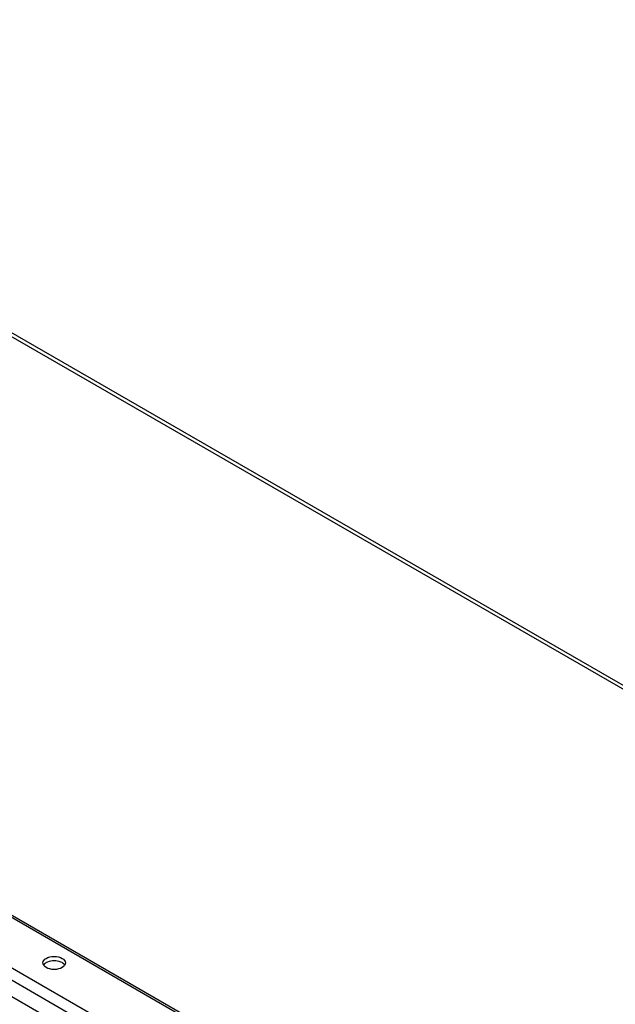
# Model space of a CAD drawing. Header units: inches. Extents: x 17 to 428, y 46 to 203.
# Tile 68 of 114: x 376 to 383, y 164 to 176. Entities that reach past the tile are written whole.
import ezdxf

# ---------------------------------------------------------------- set-up
doc = ezdxf.new("R2010")
doc.units = ezdxf.units.IN
doc.header["$MEASUREMENT"] = 0
doc.layers.add('Visible Edges(ANSI)', color=7, linetype='Continuous', lineweight=25)
doc.layers.add('Visible Tangent Edges(ANSI)', color=7, linetype='Continuous', lineweight=25)

msp = doc.modelspace()

# ---------------------------------------------------------------- linework, layer by layer
at = {"layer": 'Visible Edges(ANSI)'}
for p, q in [((362.168, 172.621), (390.012, 156.587)), ((390.082, 155.503), (361.386, 172.028))]:
    msp.add_line(p, q, dxfattribs=at)
msp.add_ellipse((376.13, 164.283), major_axis=(0.145, 0), ratio=0.575862, dxfattribs=at)
msp.add_ellipse((376.13, 164.227), major_axis=(0.145, 0), ratio=0.575862, start_param=0.339371, end_param=2.802222, dxfattribs=at)
at = {"layer": 'Visible Tangent Edges(ANSI)'}
for p, q in [((368.604, 176.318), (390.012, 163.99)), ((368.626, 176.356), (390.012, 164.04)), ((390.012, 156.554), (362.145, 172.601)), ((361.589, 172.281), (390.012, 155.913)), ((390.041, 155.735), (361.427, 172.213))]:
    msp.add_line(p, q, dxfattribs=at)

doc.saveas('drawing.dxf')
